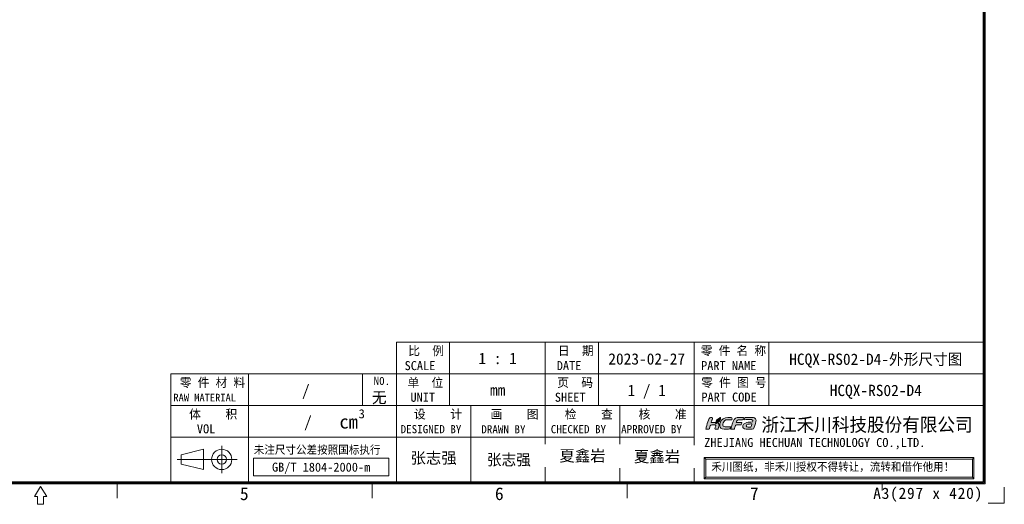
# Model space of a CAD drawing. Header units: millimetres. Extents: x 0 to 427, y 0 to 299.
# Tile 20 of 25: x 209 to 427, y 0 to 107. Entities that reach past the tile are written whole.
import ezdxf
from ezdxf.enums import TextEntityAlignment as Align

# ---------------------------------------------------------------- set-up
doc = ezdxf.new("R2010")
doc.units = ezdxf.units.MM
doc.header["$LTSCALE"] = 23.1
doc.header["$MEASUREMENT"] = 0
doc.layers.get('0').update_dxf_attribs({"lineweight": 18})
for name, color, linetype, lineweight in [('粗实线', 7, 'Continuous', 30), ('细实线层', 7, 'Continuous', 18), ('限高区域④', 3, 'Continuous', 18), ('限高区域⑤', 4, 'Continuous', 18)]:
    doc.layers.add(name, color=color, linetype=linetype, lineweight=lineweight)
doc.styles.add('鸿蒙CAD', font='txt')

# ---------------------------------------------------------------- blocks, each defined once
blk = doc.blocks.new('hcfa')
at = {"layer": '限高区域⑤'}
h = blk.add_hatch(color=164, dxfattribs=at)
edge = h.paths.add_edge_path(flags=0)
edge.add_spline(control_points=[(7.07, 2.36), (6.56, 2.36), (5.94, 2.45), (5.68, 1.95)], knot_values=[0, 0, 0, 0, 1.537659, 1.537659, 1.537659, 1.537659], weights=[1, 1, 1, 1], degree=3, periodic=0)
edge.add_spline(control_points=[(5.68, 1.95), (5.5, 1.6), (5.1, 0.37), (5.04, 0.05)], knot_values=[0, 0, 0, 0, 2.013709, 2.013709, 2.013709, 2.013709], weights=[1, 1, 1, 1], degree=3, periodic=0)
edge.add_line((5.04, 0.05), (5.05, 0))
edge.add_line((5.05, 0), (5.11, -0.03))
edge.add_line((5.11, -0.03), (5.37, -0.03))
edge.add_line((5.37, -0.03), (5.64, -0.03))
edge.add_spline(control_points=[(5.64, -0.03), (5.76, -0.03), (5.74, 0.02), (5.79, 0.22)], knot_values=[0, 0, 0, 0, 0.325713, 0.325713, 0.325713, 0.325713], weights=[1, 1, 1, 1], degree=3, periodic=0)
edge.add_spline(control_points=[(5.79, 0.22), (5.83, 0.33), (5.92, 0.77), (6.02, 0.82)], knot_values=[0, 0, 0, 0, 0.649887, 0.649887, 0.649887, 0.649887], weights=[1, 1, 1, 1], degree=3, periodic=0)
edge.add_spline(control_points=[(6.02, 0.82), (6.12, 0.94), (6.84, 0.81), (7.05, 0.86)], knot_values=[0, 0, 0, 0, 1.042012, 1.042012, 1.042012, 1.042012], weights=[1, 1, 1, 1], degree=3, periodic=0)
edge.add_spline(control_points=[(7.05, 0.86), (7.09, 0.87), (7.11, 0.89), (7.12, 0.92)], knot_values=[0, 0, 0, 0, 0.09894, 0.09894, 0.09894, 0.09894], weights=[1, 1, 1, 1], degree=3, periodic=0)
edge.add_spline(control_points=[(7.12, 0.92), (7.14, 0.97), (7.21, 1.14), (7.21, 1.2)], knot_values=[0, 0, 0, 0, 0.29547, 0.29547, 0.29547, 0.29547], weights=[1, 1, 1, 1], degree=3, periodic=0)
edge.add_spline(control_points=[(7.21, 1.2), (7.21, 1.24), (7.23, 1.29), (7.18, 1.3)], knot_values=[0, 0, 0, 0, 0.12492, 0.12492, 0.12492, 0.12492], weights=[1, 1, 1, 1], degree=3, periodic=0)
edge.add_spline(control_points=[(7.18, 1.3), (6.84, 1.38), (6.46, 1.35), (6.12, 1.32)], knot_values=[0, 0, 0, 0, 1.062134, 1.062134, 1.062134, 1.062134], weights=[1, 1, 1, 1], degree=3, periodic=0)
edge.add_spline(control_points=[(6.12, 1.32), (6.12, 1.37), (6.16, 1.49), (6.17, 1.54)], knot_values=[0, 0, 0, 0, 0.222512, 0.222512, 0.222512, 0.222512], weights=[1, 1, 1, 1], degree=3, periodic=0)
edge.add_line((6.17, 1.54), (6.24, 1.68))
edge.add_line((6.24, 1.68), (6.36, 1.79))
edge.add_line((6.36, 1.79), (6.51, 1.84))
edge.add_line((6.51, 1.84), (6.7, 1.86))
edge.add_line((6.7, 1.86), (6.94, 1.86))
edge.add_line((6.94, 1.86), (7.19, 1.86))
edge.add_spline(control_points=[(7.19, 1.86), (7.31, 1.86), (7.45, 1.84), (7.48, 1.91)], knot_values=[0, 0, 0, 0, 0.307412, 0.307412, 0.307412, 0.307412], weights=[1, 1, 1, 1], degree=3, periodic=0)
edge.add_spline(control_points=[(7.48, 1.91), (7.5, 1.96), (7.57, 2.13), (7.57, 2.19)], knot_values=[0, 0, 0, 0, 0.295458, 0.295458, 0.295458, 0.295458], weights=[1, 1, 1, 1], degree=3, periodic=0)
edge.add_spline(control_points=[(7.57, 2.19), (7.57, 2.25), (7.56, 2.29), (7.49, 2.32)], knot_values=[0, 0, 0, 0, 0.162305, 0.162305, 0.162305, 0.162305], weights=[1, 1, 1, 1], degree=3, periodic=0)
edge.add_spline(control_points=[(7.49, 2.32), (7.38, 2.36), (7.17, 2.36), (7.07, 2.36)], knot_values=[0, 0, 0, 0, 0.4222, 0.4222, 0.4222, 0.4222], weights=[1, 1, 1, 1], degree=3, periodic=0)
edge = h.paths.add_edge_path(flags=0)
edge.add_spline(control_points=[(3.72, 1.65), (4.08, 2.02), (4.83, 1.84), (5.23, 1.86)], knot_values=[0, 0, 0, 0, 1.564995, 1.564995, 1.564995, 1.564995], weights=[1, 1, 1, 1], degree=3, periodic=0)
edge.add_spline(control_points=[(5.23, 1.86), (5.27, 1.86), (5.31, 2.17), (5.2, 2.29)], knot_values=[0, 0, 0, 0, 0.452649, 0.452649, 0.452649, 0.452649], weights=[1, 1, 1, 1], degree=3, periodic=0)
edge.add_spline(control_points=[(5.2, 2.29), (5.15, 2.34), (5.05, 2.36), (4.95, 2.37)], knot_values=[0, 0, 0, 0, 0.26521, 0.26521, 0.26521, 0.26521], weights=[1, 1, 1, 1], degree=3, periodic=0)
edge.add_spline(control_points=[(4.95, 2.37), (4.27, 2.4), (3.51, 2.36), (3.08, 1.72)], knot_values=[0, 0, 0, 0, 2.081034, 2.081034, 2.081034, 2.081034], weights=[1, 1, 1, 1], degree=3, periodic=0)
edge.add_spline(control_points=[(3.08, 1.72), (2.87, 1.41), (2.66, 0.72), (2.88, 0.37)], knot_values=[0, 0, 0, 0, 1.416581, 1.416581, 1.416581, 1.416581], weights=[1, 1, 1, 1], degree=3, periodic=0)
edge.add_spline(control_points=[(2.88, 0.37), (2.95, 0.26), (3.06, 0.13), (3.25, 0.08)], knot_values=[0, 0, 0, 0, 0.485963, 0.485963, 0.485963, 0.485963], weights=[1, 1, 1, 1], degree=3, periodic=0)
edge.add_spline(control_points=[(3.25, 0.08), (3.71, -0.04), (4.59, -0.06), (4.85, 0.08)], knot_values=[0, 0, 0, 0, 1.622869, 1.622869, 1.622869, 1.622869], weights=[1, 1, 1, 1], degree=3, periodic=0)
edge.add_spline(control_points=[(4.85, 0.08), (4.96, 0.13), (5.03, 0.39), (5, 0.47)], knot_values=[0, 0, 0, 0, 0.439849, 0.439849, 0.439849, 0.439849], weights=[1, 1, 1, 1], degree=3, periodic=0)
edge.add_spline(control_points=[(5, 0.47), (4.99, 0.51), (4.61, 0.46), (4.52, 0.46)], knot_values=[0, 0, 0, 0, 0.489965, 0.489965, 0.489965, 0.489965], weights=[1, 1, 1, 1], degree=3, periodic=0)
edge.add_spline(control_points=[(4.52, 0.46), (4.29, 0.45), (3.89, 0.42), (3.69, 0.5)], knot_values=[0, 0, 0, 0, 0.834259, 0.834259, 0.834259, 0.834259], weights=[1, 1, 1, 1], degree=3, periodic=0)
edge.add_spline(control_points=[(3.69, 0.5), (3.51, 0.58), (3.39, 0.62), (3.39, 0.8)], knot_values=[0, 0, 0, 0, 0.459489, 0.459489, 0.459489, 0.459489], weights=[1, 1, 1, 1], degree=3, periodic=0)
edge.add_spline(control_points=[(3.39, 0.8), (3.39, 1.04), (3.54, 1.47), (3.72, 1.65)], knot_values=[0, 0, 0, 0, 0.925524, 0.925524, 0.925524, 0.925524], weights=[1, 1, 1, 1], degree=3, periodic=0)
edge = h.paths.add_edge_path(flags=0)
edge.add_spline(control_points=[(1.07, 1.31), (1.08, 1.43), (1.2, 1.78), (1.24, 1.9)], knot_values=[0, 0, 0, 0, 0.611736, 0.611736, 0.611736, 0.611736], weights=[1, 1, 1, 1], degree=3, periodic=0)
edge.add_spline(control_points=[(1.24, 1.9), (1.26, 1.97), (1.36, 2.23), (1.36, 2.28)], knot_values=[0, 0, 0, 0, 0.393712, 0.393712, 0.393712, 0.393712], weights=[1, 1, 1, 1], degree=3, periodic=0)
edge.add_spline(control_points=[(1.36, 2.28), (1.36, 2.39), (1.07, 2.39), (0.92, 2.35)], knot_values=[0, 0, 0, 0, 0.475712, 0.475712, 0.475712, 0.475712], weights=[1, 1, 1, 1], degree=3, periodic=0)
edge.add_spline(control_points=[(0.92, 2.35), (0.83, 2.31), (0.74, 2.24), (0.68, 2.17)], knot_values=[0, 0, 0, 0, 0.3056, 0.3056, 0.3056, 0.3056], weights=[1, 1, 1, 1], degree=3, periodic=0)
edge.add_spline(control_points=[(0.68, 2.17), (0.61, 2.08), (0.53, 1.93), (0.5, 1.82)], knot_values=[0, 0, 0, 0, 0.395977, 0.395977, 0.395977, 0.395977], weights=[1, 1, 1, 1], degree=3, periodic=0)
edge.add_spline(control_points=[(0.5, 1.82), (0.35, 1.34), (0.22, 0.86), (0.09, 0.38)], knot_values=[0, 0, 0, 0, 1.492002, 1.492002, 1.492002, 1.492002], weights=[1, 1, 1, 1], degree=3, periodic=0)
edge.add_spline(control_points=[(0.09, 0.38), (0.07, 0.32), (-0.01, 0.1), (-0.01, 0.05)], knot_values=[0, 0, 0, 0, 0.349975, 0.349975, 0.349975, 0.349975], weights=[1, 1, 1, 1], degree=3, periodic=0)
edge.add_line((-0.01, 0.05), (0, 0))
edge.add_line((0, 0), (0.06, -0.03))
edge.add_line((0.06, -0.03), (0.32, -0.03))
edge.add_line((0.32, -0.03), (0.59, -0.03))
edge.add_line((0.59, -0.03), (0.66, -0.01))
edge.add_line((0.66, -0.01), (0.7, 0.05))
edge.add_line((0.7, 0.05), (0.75, 0.22))
edge.add_line((0.75, 0.22), (0.82, 0.46))
edge.add_line((0.82, 0.46), (0.89, 0.69))
edge.add_spline(control_points=[(0.89, 0.69), (0.91, 0.76), (0.93, 0.77), (0.99, 0.8)], knot_values=[0, 0, 0, 0, 0.153682, 0.153682, 0.153682, 0.153682], weights=[1, 1, 1, 1], degree=3, periodic=0)
edge.add_spline(control_points=[(0.99, 0.8), (1.12, 0.86), (1.89, 0.9), (1.97, 0.81)], knot_values=[0, 0, 0, 0, 0.989394, 0.989394, 0.989394, 0.989394], weights=[1, 1, 1, 1], degree=3, periodic=0)
edge.add_spline(control_points=[(1.97, 0.81), (2.06, 0.7), (1.94, 0.45), (1.89, 0.3)], knot_values=[0, 0, 0, 0, 0.534984, 0.534984, 0.534984, 0.534984], weights=[1, 1, 1, 1], degree=3, periodic=0)
edge.add_line((1.89, 0.3), (1.83, 0.1))
edge.add_line((1.83, 0.1), (1.83, 0.01))
edge.add_line((1.83, 0.01), (1.86, -0.02))
edge.add_line((1.86, -0.02), (1.9, -0.03))
edge.add_line((1.9, -0.03), (2.14, -0.03))
edge.add_line((2.14, -0.03), (2.39, -0.03))
edge.add_spline(control_points=[(2.39, -0.03), (2.47, -0.03), (2.66, 0.65), (2.66, 0.77)], knot_values=[0, 0, 0, 0, 0.854359, 0.854359, 0.854359, 0.854359], weights=[1, 1, 1, 1], degree=3, periodic=0)
edge.add_spline(control_points=[(2.66, 0.77), (2.66, 0.98), (2.57, 1.1), (2.45, 1.19)], knot_values=[0, 0, 0, 0, 0.485363, 0.485363, 0.485363, 0.485363], weights=[1, 1, 1, 1], degree=3, periodic=0)
edge.add_spline(control_points=[(2.45, 1.19), (2.4, 1.22), (2.34, 1.25), (2.28, 1.27)], knot_values=[0, 0, 0, 0, 0.194624, 0.194624, 0.194624, 0.194624], weights=[1, 1, 1, 1], degree=3, periodic=0)
edge.add_spline(control_points=[(2.28, 1.27), (2.25, 1.27), (2.22, 1.27), (2.19, 1.26)], knot_values=[0, 0, 0, 0, 0.08842, 0.08842, 0.08842, 0.08842], weights=[1, 1, 1, 1], degree=3, periodic=0)
edge.add_spline(control_points=[(2.19, 1.26), (2.15, 1.09), (2.21, 1.14), (2.01, 1.05)], knot_values=[0, 0, 0, 0, 0.30703, 0.30703, 0.30703, 0.30703], weights=[1, 1, 1, 1], degree=3, periodic=0)
edge.add_spline(control_points=[(2.01, 1.05), (1.98, 1.04), (2, 1.04), (1.96, 1.03)], knot_values=[0, 0, 0, 0, 0.060036, 0.060036, 0.060036, 0.060036], weights=[1, 1, 1, 1], degree=3, periodic=0)
edge.add_spline(control_points=[(1.96, 1.03), (1.96, 1.1), (1.99, 1.22), (2.03, 1.33)], knot_values=[0, 0, 0, 0, 0.30846, 0.30846, 0.30846, 0.30846], weights=[1, 1, 1, 1], degree=3, periodic=0)
edge.add_spline(control_points=[(2.03, 1.33), (1.71, 1.37), (1.35, 1.32), (1.07, 1.31)], knot_values=[0, 0, 0, 0, 0.957715, 0.957715, 0.957715, 0.957715], weights=[1, 1, 1, 1], degree=3, periodic=0)
edge = h.paths.add_edge_path(flags=0)
edge.add_spline(control_points=[(9.76, 0.39), (9.93, 0.81), (10.07, 1.5), (10.1, 1.82)], knot_values=[0, 0, 0, 0, 1.476866, 1.476866, 1.476866, 1.476866], weights=[1, 1, 1, 1], degree=3, periodic=0)
edge.add_spline(control_points=[(10.1, 1.82), (10.09, 1.99), (10.01, 2.14), (9.78, 2.25)], knot_values=[0, 0, 0, 0, 0.565204, 0.565204, 0.565204, 0.565204], weights=[1, 1, 1, 1], degree=3, periodic=0)
edge.add_spline(control_points=[(9.78, 2.25), (9.53, 2.38), (9.13, 2.37), (8.82, 2.37)], knot_values=[0, 0, 0, 0, 0.980073, 0.980073, 0.980073, 0.980073], weights=[1, 1, 1, 1], degree=3, periodic=0)
edge.add_spline(control_points=[(8.82, 2.37), (8.55, 2.37), (8.28, 2.37), (8.04, 2.34)], knot_values=[0, 0, 0, 0, 0.776225, 0.776225, 0.776225, 0.776225], weights=[1, 1, 1, 1], degree=3, periodic=0)
edge.add_spline(control_points=[(8.04, 2.34), (7.98, 2.33), (7.9, 2.32), (7.86, 2.29)], knot_values=[0, 0, 0, 0, 0.194586, 0.194586, 0.194586, 0.194586], weights=[1, 1, 1, 1], degree=3, periodic=0)
edge.add_spline(control_points=[(7.86, 2.29), (7.79, 2.25), (7.73, 2), (7.71, 1.93)], knot_values=[0, 0, 0, 0, 0.401562, 0.401562, 0.401562, 0.401562], weights=[1, 1, 1, 1], degree=3, periodic=0)
edge.add_spline(control_points=[(7.71, 1.93), (7.7, 1.89), (7.68, 1.86), (7.72, 1.86)], knot_values=[0, 0, 0, 0, 0.087937, 0.087937, 0.087937, 0.087937], weights=[1, 1, 1, 1], degree=3, periodic=0)
edge.add_spline(control_points=[(7.72, 1.86), (8.06, 1.9), (9.44, 2.11), (9.44, 1.71)], knot_values=[0, 0, 0, 0, 1.829051, 1.829051, 1.829051, 1.829051], weights=[1, 1, 1, 1], degree=3, periodic=0)
edge.add_spline(control_points=[(9.44, 1.71), (9.44, 1.65), (9.43, 1.5), (9.4, 1.48)], knot_values=[0, 0, 0, 0, 0.229888, 0.229888, 0.229888, 0.229888], weights=[1, 1, 1, 1], degree=3, periodic=0)
edge.add_spline(control_points=[(9.4, 1.48), (9.39, 1.47), (9.38, 1.47), (9.36, 1.47)], knot_values=[0, 0, 0, 0, 0.043267, 0.043267, 0.043267, 0.043267], weights=[1, 1, 1, 1], degree=3, periodic=0)
edge.add_spline(control_points=[(9.36, 1.47), (8.99, 1.39), (8.61, 1.41), (8.23, 1.31)], knot_values=[0, 0, 0, 0, 1.144446, 1.144446, 1.144446, 1.144446], weights=[1, 1, 1, 1], degree=3, periodic=0)
edge.add_spline(control_points=[(8.23, 1.31), (8.05, 1.26), (7.85, 1.18), (7.71, 1.07)], knot_values=[0, 0, 0, 0, 0.580179, 0.580179, 0.580179, 0.580179], weights=[1, 1, 1, 1], degree=3, periodic=0)
edge.add_spline(control_points=[(7.71, 1.07), (7.64, 1.01), (7.57, 0.94), (7.52, 0.87)], knot_values=[0, 0, 0, 0, 0.273949, 0.273949, 0.273949, 0.273949], weights=[1, 1, 1, 1], degree=3, periodic=0)
edge.add_spline(control_points=[(7.52, 0.87), (7.44, 0.72), (7.38, 0.48), (7.47, 0.32)], knot_values=[0, 0, 0, 0, 0.568587, 0.568587, 0.568587, 0.568587], weights=[1, 1, 1, 1], degree=3, periodic=0)
edge.add_spline(control_points=[(7.47, 0.32), (7.5, 0.28), (7.53, 0.24), (7.57, 0.21)], knot_values=[0, 0, 0, 0, 0.150189, 0.150189, 0.150189, 0.150189], weights=[1, 1, 1, 1], degree=3, periodic=0)
edge.add_spline(control_points=[(7.57, 0.21), (7.78, -0.01), (8.48, -0.04), (8.78, -0.02)], knot_values=[0, 0, 0, 0, 1.257613, 1.257613, 1.257613, 1.257613], weights=[1, 1, 1, 1], degree=3, periodic=0)
edge.add_spline(control_points=[(8.78, -0.02), (8.82, -0.02), (8.85, -0.02), (8.96, -0.01)], knot_values=[0, 0, 0, 0, 0.175069, 0.175069, 0.175069, 0.175069], weights=[1, 1, 1, 1], degree=3, periodic=0)
edge.add_spline(control_points=[(8.96, -0.01), (8.96, -0.01), (8.95, -0.04), (8.95, -0.04)], knot_values=[0, 0, 0, 0, 0.027876, 0.027876, 0.027876, 0.027876], weights=[1, 1, 1, 1], degree=3, periodic=0)
edge.add_spline(control_points=[(8.95, -0.04), (8.95, -0.04), (8.95, -0.04), (8.96, -0.04)], knot_values=[0, 0, 0, 0, 0.003955, 0.003955, 0.003955, 0.003955], weights=[1, 1, 1, 1], degree=3, periodic=0)
edge.add_spline(control_points=[(8.96, -0.04), (9.17, -0.04), (9.51, -0.01), (9.57, 0.04)], knot_values=[0, 0, 0, 0, 0.620186, 0.620186, 0.620186, 0.620186], weights=[1, 1, 1, 1], degree=3, periodic=0)
edge.add_spline(control_points=[(9.57, 0.04), (9.64, 0.1), (9.72, 0.29), (9.76, 0.39)], knot_values=[0, 0, 0, 0, 0.400766, 0.400766, 0.400766, 0.400766], weights=[1, 1, 1, 1], degree=3, periodic=0)
edge = h.paths.add_edge_path(flags=0)
edge.add_spline(control_points=[(9.27, 1.06), (9.24, 0.91), (9.12, 0.54), (9.07, 0.41)], knot_values=[0, 0, 0, 0, 0.674769, 0.674769, 0.674769, 0.674769], weights=[1, 1, 1, 1], degree=3, periodic=0)
edge.add_spline(control_points=[(9.07, 0.41), (8.88, 0.41), (8.11, 0.36), (8.11, 0.65)], knot_values=[0, 0, 0, 0, 1.063898, 1.063898, 1.063898, 1.063898], weights=[1, 1, 1, 1], degree=3, periodic=0)
edge.add_spline(control_points=[(8.11, 0.65), (8.11, 0.76), (8.19, 0.85), (8.26, 0.9)], knot_values=[0, 0, 0, 0, 0.307152, 0.307152, 0.307152, 0.307152], weights=[1, 1, 1, 1], degree=3, periodic=0)
edge.add_spline(control_points=[(8.26, 0.9), (8.43, 1.01), (9.09, 1.06), (9.27, 1.06)], knot_values=[0, 0, 0, 0, 1.034719, 1.034719, 1.034719, 1.034719], weights=[1, 1, 1, 1], degree=3, periodic=0)
h = blk.add_hatch(color=82, dxfattribs=at)
edge = h.paths.add_edge_path(flags=0)
edge.add_spline(control_points=[(2.71, 1.97), (2.54, 1.64), (2.3, 1.69), (2.12, 1.4)], knot_values=[0, 0, 0, 0, 0.82939, 0.82939, 0.82939, 0.82939], weights=[1, 1, 1, 1], degree=3, periodic=0)
edge.add_spline(control_points=[(2.12, 1.4), (2.08, 1.35), (2.02, 1.18), (2.02, 1.11)], knot_values=[0, 0, 0, 0, 0.312404, 0.312404, 0.312404, 0.312404], weights=[1, 1, 1, 1], degree=3, periodic=0)
edge.add_spline(control_points=[(2.02, 1.11), (2.03, 1.11), (2.03, 1.11), (2.04, 1.12)], knot_values=[0, 0, 0, 0, 0.027389, 0.027389, 0.027389, 0.027389], weights=[1, 1, 1, 1], degree=3, periodic=0)
edge.add_spline(control_points=[(2.04, 1.12), (2.14, 1.16), (2.1, 1.13), (2.13, 1.24)], knot_values=[0, 0, 0, 0, 0.167444, 0.167444, 0.167444, 0.167444], weights=[1, 1, 1, 1], degree=3, periodic=0)
edge.add_spline(control_points=[(2.13, 1.24), (2.14, 1.27), (2.14, 1.28), (2.15, 1.31)], knot_values=[0, 0, 0, 0, 0.070921, 0.070921, 0.070921, 0.070921], weights=[1, 1, 1, 1], degree=3, periodic=0)
edge.add_spline(control_points=[(2.15, 1.31), (2.51, 1.32), (2.84, 1.56), (2.9, 1.92)], knot_values=[0, 0, 0, 0, 1.055102, 1.055102, 1.055102, 1.055102], weights=[1, 1, 1, 1], degree=3, periodic=0)
edge.add_spline(control_points=[(2.9, 1.92), (2.91, 1.98), (2.92, 2.04), (2.92, 2.11)], knot_values=[0, 0, 0, 0, 0.188525, 0.188525, 0.188525, 0.188525], weights=[1, 1, 1, 1], degree=3, periodic=0)
edge.add_spline(control_points=[(2.92, 2.11), (2.92, 2.11), (2.92, 2.25), (2.92, 2.25)], knot_values=[0, 0, 0, 0, 0.144713, 0.144713, 0.144713, 0.144713], weights=[1, 1, 1, 1], degree=3, periodic=0)
edge.add_spline(control_points=[(2.92, 2.25), (2.92, 2.29), (2.92, 2.32), (2.92, 2.37)], knot_values=[0, 0, 0, 0, 0.119576, 0.119576, 0.119576, 0.119576], weights=[1, 1, 1, 1], degree=3, periodic=0)
edge.add_spline(control_points=[(2.92, 2.37), (2.87, 2.37), (2.88, 2.33), (2.79, 2.25)], knot_values=[0, 0, 0, 0, 0.180649, 0.180649, 0.180649, 0.180649], weights=[1, 1, 1, 1], degree=3, periodic=0)
edge.add_spline(control_points=[(2.79, 2.25), (2.66, 2.14), (2.52, 2.13), (2.35, 2.01)], knot_values=[0, 0, 0, 0, 0.50668, 0.50668, 0.50668, 0.50668], weights=[1, 1, 1, 1], degree=3, periodic=0)
edge.add_spline(control_points=[(2.35, 2.01), (2.26, 1.95), (2.18, 1.87), (2.13, 1.77)], knot_values=[0, 0, 0, 0, 0.326484, 0.326484, 0.326484, 0.326484], weights=[1, 1, 1, 1], degree=3, periodic=0)
edge.add_spline(control_points=[(2.13, 1.77), (2.11, 1.72), (2.08, 1.67), (2.07, 1.6)], knot_values=[0, 0, 0, 0, 0.179769, 0.179769, 0.179769, 0.179769], weights=[1, 1, 1, 1], degree=3, periodic=0)
edge.add_spline(control_points=[(2.07, 1.6), (2.07, 1.59), (2.05, 1.39), (2.08, 1.39)], knot_values=[0, 0, 0, 0, 0.221687, 0.221687, 0.221687, 0.221687], weights=[1, 1, 1, 1], degree=3, periodic=0)
edge.add_spline(control_points=[(2.08, 1.39), (2.1, 1.46), (2.17, 1.57), (2.3, 1.65)], knot_values=[0, 0, 0, 0, 0.3504, 0.3504, 0.3504, 0.3504], weights=[1, 1, 1, 1], degree=3, periodic=0)
edge.add_spline(control_points=[(2.3, 1.65), (2.49, 1.77), (2.61, 1.83), (2.71, 1.97)], knot_values=[0, 0, 0, 0, 0.521681, 0.521681, 0.521681, 0.521681], weights=[1, 1, 1, 1], degree=3, periodic=0)
at = {"layer": '限高区域④', "color": 164}
for points, knots in [([(-0.01, 0.05), (-0.01, 0.02), (-0.01, -0.03), (0.06, -0.03), (0.06, -0.03), (0.06, -0.03), (0.59, -0.03), (0.59, -0.03), (0.59, -0.03), (0.71, -0.03), (0.72, 0.1), (0.75, 0.22), (0.75, 0.22), (0.75, 0.22), (0.89, 0.69), (0.89, 0.69), (0.89, 0.69), (0.91, 0.76), (0.93, 0.77), (0.99, 0.8), (0.99, 0.8), (1.12, 0.86), (1.89, 0.9), (1.97, 0.81), (1.97, 0.81), (2.06, 0.7), (1.94, 0.45), (1.89, 0.3), (1.89, 0.3), (1.87, 0.21), (1.75, -0.03), (1.9, -0.03), (1.9, -0.03), (1.9, -0.03), (2.39, -0.03), (2.39, -0.03), (2.39, -0.03), (2.47, -0.03), (2.66, 0.65), (2.66, 0.77), (2.66, 0.77), (2.66, 0.98), (2.57, 1.1), (2.45, 1.19), (2.45, 1.19), (2.4, 1.22), (2.34, 1.25), (2.28, 1.27), (2.28, 1.27), (2.25, 1.27), (2.22, 1.27), (2.19, 1.26), (2.19, 1.26), (2.15, 1.09), (2.21, 1.14), (2.01, 1.05), (2.01, 1.05), (1.98, 1.04), (2, 1.04), (1.96, 1.03), (1.96, 1.03), (1.96, 1.1), (1.99, 1.22), (2.03, 1.33), (2.03, 1.33), (1.71, 1.37), (1.35, 1.32), (1.07, 1.31), (1.07, 1.31), (1.08, 1.43), (1.2, 1.78), (1.24, 1.9), (1.24, 1.9), (1.26, 1.97), (1.36, 2.23), (1.36, 2.28), (1.36, 2.28), (1.36, 2.39), (1.07, 2.39), (0.92, 2.35), (0.92, 2.35), (0.83, 2.31), (0.74, 2.24), (0.68, 2.17), (0.68, 2.17), (0.61, 2.08), (0.53, 1.93), (0.5, 1.82), (0.5, 1.82), (0.35, 1.34), (0.22, 0.86), (0.09, 0.38), (0.09, 0.38), (0.07, 0.32), (-0.01, 0.1), (-0.01, 0.05)], [0, 0, 0, 0, 0.447956, 0.447956, 0.447956, 0.447956, 0.895911, 0.895911, 0.895911, 0.895911, 1.343867, 1.343867, 1.343867, 1.343867, 1.791822, 1.791822, 1.791822, 1.791822, 2.239778, 2.239778, 2.239778, 2.239778, 2.687733, 2.687733, 2.687733, 2.687733, 3.135689, 3.135689, 3.135689, 3.135689, 3.583645, 3.583645, 3.583645, 3.583645, 4.0316, 4.0316, 4.0316, 4.0316, 4.479556, 4.479556, 4.479556, 4.479556, 4.927511, 4.927511, 4.927511, 4.927511, 5.375467, 5.375467, 5.375467, 5.375467, 5.823423, 5.823423, 5.823423, 5.823423, 6.271378, 6.271378, 6.271378, 6.271378, 6.719334, 6.719334, 6.719334, 6.719334, 7.167289, 7.167289, 7.167289, 7.167289, 7.615245, 7.615245, 7.615245, 7.615245, 8.0632, 8.0632, 8.0632, 8.0632, 8.511156, 8.511156, 8.511156, 8.511156, 8.959112, 8.959112, 8.959112, 8.959112, 9.407067, 9.407067, 9.407067, 9.407067, 9.855023, 9.855023, 9.855023, 9.855023, 10.302978, 10.302978, 10.302978, 10.302978, 11.198889, 11.198889, 11.198889, 11.198889]), ([(2.88, 0.37), (2.95, 0.26), (3.06, 0.13), (3.25, 0.08), (3.25, 0.08), (3.71, -0.04), (4.59, -0.06), (4.85, 0.08), (4.85, 0.08), (4.96, 0.13), (5.03, 0.39), (5, 0.47), (5, 0.47), (4.99, 0.51), (4.61, 0.46), (4.52, 0.46), (4.52, 0.46), (4.29, 0.45), (3.89, 0.42), (3.69, 0.5), (3.69, 0.5), (3.51, 0.58), (3.39, 0.62), (3.39, 0.8), (3.39, 0.8), (3.39, 1.04), (3.54, 1.47), (3.72, 1.65), (3.72, 1.65), (4.08, 2.02), (4.83, 1.84), (5.23, 1.86), (5.23, 1.86), (5.27, 1.86), (5.31, 2.17), (5.2, 2.29), (5.2, 2.29), (5.15, 2.34), (5.05, 2.36), (4.95, 2.37), (4.95, 2.37), (4.27, 2.4), (3.51, 2.36), (3.08, 1.72), (3.08, 1.72), (2.87, 1.41), (2.66, 0.72), (2.88, 0.37)], [0, 0, 0, 0, 0.839975, 0.839975, 0.839975, 0.839975, 1.679949, 1.679949, 1.679949, 1.679949, 2.519924, 2.519924, 2.519924, 2.519924, 3.359898, 3.359898, 3.359898, 3.359898, 4.199873, 4.199873, 4.199873, 4.199873, 5.039847, 5.039847, 5.039847, 5.039847, 5.879822, 5.879822, 5.879822, 5.879822, 6.719796, 6.719796, 6.719796, 6.719796, 7.559771, 7.559771, 7.559771, 7.559771, 8.399745, 8.399745, 8.399745, 8.399745, 9.23972, 9.23972, 9.23972, 9.23972, 10.919669, 10.919669, 10.919669, 10.919669]), ([(5.04, 0.05), (5.04, 0.02), (5.04, -0.03), (5.11, -0.03), (5.11, -0.03), (5.11, -0.03), (5.64, -0.03), (5.64, -0.03), (5.64, -0.03), (5.76, -0.03), (5.74, 0.02), (5.79, 0.22), (5.79, 0.22), (5.83, 0.33), (5.92, 0.77), (6.02, 0.82), (6.02, 0.82), (6.12, 0.94), (6.84, 0.81), (7.05, 0.86), (7.05, 0.86), (7.09, 0.87), (7.11, 0.89), (7.12, 0.92), (7.12, 0.92), (7.14, 0.97), (7.21, 1.14), (7.21, 1.2), (7.21, 1.2), (7.21, 1.24), (7.23, 1.29), (7.18, 1.3), (7.18, 1.3), (6.84, 1.38), (6.46, 1.35), (6.12, 1.32), (6.12, 1.32), (6.12, 1.37), (6.16, 1.49), (6.17, 1.54), (6.17, 1.54), (6.24, 1.77), (6.43, 1.86), (6.7, 1.86), (6.7, 1.86), (6.7, 1.86), (7.19, 1.86), (7.19, 1.86), (7.19, 1.86), (7.31, 1.86), (7.45, 1.84), (7.48, 1.91), (7.48, 1.91), (7.5, 1.96), (7.57, 2.13), (7.57, 2.19), (7.57, 2.19), (7.57, 2.25), (7.56, 2.29), (7.49, 2.32), (7.49, 2.32), (7.38, 2.36), (7.17, 2.36), (7.07, 2.36), (7.07, 2.36), (6.56, 2.36), (5.94, 2.45), (5.68, 1.95), (5.68, 1.95), (5.5, 1.6), (5.1, 0.37), (5.04, 0.05)], [0, 0, 0, 0, 0.541079, 0.541079, 0.541079, 0.541079, 1.082157, 1.082157, 1.082157, 1.082157, 1.623236, 1.623236, 1.623236, 1.623236, 2.164314, 2.164314, 2.164314, 2.164314, 2.705393, 2.705393, 2.705393, 2.705393, 3.246471, 3.246471, 3.246471, 3.246471, 3.78755, 3.78755, 3.78755, 3.78755, 4.328628, 4.328628, 4.328628, 4.328628, 4.869707, 4.869707, 4.869707, 4.869707, 5.410785, 5.410785, 5.410785, 5.410785, 5.951864, 5.951864, 5.951864, 5.951864, 6.492942, 6.492942, 6.492942, 6.492942, 7.034021, 7.034021, 7.034021, 7.034021, 7.575099, 7.575099, 7.575099, 7.575099, 8.116178, 8.116178, 8.116178, 8.116178, 8.657256, 8.657256, 8.657256, 8.657256, 9.198335, 9.198335, 9.198335, 9.198335, 10.280492, 10.280492, 10.280492, 10.280492]), ([(10.1, 1.82), (10.07, 1.5), (9.93, 0.81), (9.76, 0.39), (9.76, 0.39), (9.72, 0.29), (9.64, 0.1), (9.57, 0.04), (9.57, 0.04), (9.51, -0.01), (9.17, -0.04), (8.96, -0.04), (8.96, -0.04), (8.95, -0.04), (8.95, -0.04), (8.95, -0.04), (8.95, -0.04), (8.95, -0.04), (8.96, -0.01), (8.96, -0.01), (8.96, -0.01), (8.85, -0.02), (8.82, -0.02), (8.78, -0.02), (8.78, -0.02), (8.48, -0.04), (7.78, -0.01), (7.57, 0.21), (7.57, 0.21), (7.53, 0.24), (7.5, 0.28), (7.47, 0.32), (7.47, 0.32), (7.38, 0.48), (7.44, 0.72), (7.52, 0.87), (7.52, 0.87), (7.57, 0.94), (7.64, 1.01), (7.71, 1.07), (7.71, 1.07), (7.85, 1.18), (8.05, 1.26), (8.23, 1.31), (8.23, 1.31), (8.61, 1.41), (8.99, 1.39), (9.36, 1.47), (9.36, 1.47), (9.38, 1.47), (9.39, 1.47), (9.4, 1.48), (9.4, 1.48), (9.43, 1.5), (9.44, 1.65), (9.44, 1.71), (9.44, 1.71), (9.44, 2.11), (8.06, 1.9), (7.72, 1.86), (7.72, 1.86), (7.68, 1.86), (7.7, 1.89), (7.71, 1.93), (7.71, 1.93), (7.73, 2), (7.79, 2.25), (7.86, 2.29), (7.86, 2.29), (7.9, 2.32), (7.98, 2.33), (8.04, 2.34), (8.04, 2.34), (8.28, 2.37), (8.55, 2.37), (8.82, 2.37), (8.82, 2.37), (9.13, 2.37), (9.53, 2.38), (9.78, 2.25), (9.78, 2.25), (10.01, 2.14), (10.09, 1.99), (10.1, 1.82)], [0, 0, 0, 0, 0.530859, 0.530859, 0.530859, 0.530859, 1.061719, 1.061719, 1.061719, 1.061719, 1.592578, 1.592578, 1.592578, 1.592578, 2.123437, 2.123437, 2.123437, 2.123437, 2.654297, 2.654297, 2.654297, 2.654297, 3.185156, 3.185156, 3.185156, 3.185156, 3.716015, 3.716015, 3.716015, 3.716015, 4.246875, 4.246875, 4.246875, 4.246875, 4.777734, 4.777734, 4.777734, 4.777734, 5.308593, 5.308593, 5.308593, 5.308593, 5.839453, 5.839453, 5.839453, 5.839453, 6.370312, 6.370312, 6.370312, 6.370312, 6.901171, 6.901171, 6.901171, 6.901171, 7.432031, 7.432031, 7.432031, 7.432031, 7.96289, 7.96289, 7.96289, 7.96289, 8.493749, 8.493749, 8.493749, 8.493749, 9.024609, 9.024609, 9.024609, 9.024609, 9.555468, 9.555468, 9.555468, 9.555468, 10.086327, 10.086327, 10.086327, 10.086327, 10.617187, 10.617187, 10.617187, 10.617187, 11.678906, 11.678906, 11.678906, 11.678906]), ([(9.07, 0.41), (8.88, 0.41), (8.11, 0.36), (8.11, 0.65), (8.11, 0.65), (8.11, 0.76), (8.19, 0.85), (8.26, 0.9), (8.26, 0.9), (8.43, 1.01), (9.09, 1.06), (9.27, 1.06), (9.27, 1.06), (9.24, 0.91), (9.12, 0.54), (9.07, 0.41)], [0, 0, 0, 0, 0.606721, 0.606721, 0.606721, 0.606721, 1.213442, 1.213442, 1.213442, 1.213442, 1.820163, 1.820163, 1.820163, 1.820163, 3.033606, 3.033606, 3.033606, 3.033606])]:
    blk.add_open_spline(points, degree=3, knots=knots, dxfattribs=at)
at = {"layer": '限高区域④', "color": 82}
blk.add_open_spline([(2.02, 1.11), (2.03, 1.11), (2.03, 1.11), (2.04, 1.12), (2.04, 1.12), (2.14, 1.16), (2.1, 1.13), (2.13, 1.24), (2.13, 1.24), (2.14, 1.27), (2.14, 1.28), (2.15, 1.31), (2.15, 1.31), (2.51, 1.32), (2.84, 1.56), (2.9, 1.92), (2.9, 1.92), (2.91, 1.98), (2.92, 2.04), (2.92, 2.11), (2.92, 2.11), (2.92, 2.11), (2.92, 2.25), (2.92, 2.25), (2.92, 2.25), (2.92, 2.29), (2.92, 2.32), (2.92, 2.37), (2.92, 2.37), (2.87, 2.37), (2.88, 2.33), (2.79, 2.25), (2.79, 2.25), (2.66, 2.14), (2.52, 2.13), (2.35, 2.01), (2.35, 2.01), (2.26, 1.95), (2.18, 1.87), (2.13, 1.77), (2.13, 1.77), (2.11, 1.72), (2.08, 1.67), (2.07, 1.6), (2.07, 1.6), (2.07, 1.59), (2.05, 1.39), (2.08, 1.39), (2.08, 1.39), (2.1, 1.46), (2.17, 1.57), (2.3, 1.65), (2.3, 1.65), (2.49, 1.77), (2.61, 1.83), (2.71, 1.97), (2.71, 1.97), (2.54, 1.64), (2.3, 1.69), (2.12, 1.4), (2.12, 1.4), (2.08, 1.35), (2.02, 1.18), (2.02, 1.11)], degree=3, knots=[0, 0, 0, 0, 0.303347, 0.303347, 0.303347, 0.303347, 0.606694, 0.606694, 0.606694, 0.606694, 0.910042, 0.910042, 0.910042, 0.910042, 1.213389, 1.213389, 1.213389, 1.213389, 1.516736, 1.516736, 1.516736, 1.516736, 1.820083, 1.820083, 1.820083, 1.820083, 2.12343, 2.12343, 2.12343, 2.12343, 2.426777, 2.426777, 2.426777, 2.426777, 2.730125, 2.730125, 2.730125, 2.730125, 3.033472, 3.033472, 3.033472, 3.033472, 3.336819, 3.336819, 3.336819, 3.336819, 3.640166, 3.640166, 3.640166, 3.640166, 3.943513, 3.943513, 3.943513, 3.943513, 4.24686, 4.24686, 4.24686, 4.24686, 4.550208, 4.550208, 4.550208, 4.550208, 5.156902, 5.156902, 5.156902, 5.156902], dxfattribs=at)
blk = doc.blocks.new('Plastic_A3')
at = {"layer": '细实线层'}
for p, q in [((647.81, 629.11), (647.81, 339.15)), ((648.03, 629.33), (648.03, 338.92)), ((648.26, 629.56), (648.26, 338.7)), ((647.81, 370.07), (517.81, 370.07)), ((517.81, 370.07), (517.81, 339.15)), ((529.6, 356.07), (529.6, 370.07)), ((550.81, 370.07), (550.81, 339.15)), ((562.6, 356.07), (562.6, 370.07)), ((583.81, 370.07), (583.81, 339.15)), ((600.31, 370.07), (600.31, 356.07)), ((647.81, 363.07), (467.84, 363.07)), ((467.84, 363.07), (467.84, 339.15)), ((485.08, 339.15), (485.08, 363.07)), ((510.31, 363.07), (510.31, 356.07)), ((647.81, 356.07), (467.84, 356.07)), ((534.31, 356.07), (534.31, 339.15)), ((567.31, 356.07), (567.31, 339.15)), ((583.81, 349.07), (467.84, 349.07)), ((479.11, 347.12), (479.11, 341.07)), ((470.16, 345.17), (475.04, 346.38)), ((470.16, 345.17), (470.16, 343.08)), ((475.04, 346.38), (475.04, 341.87)), ((469.26, 344.12), (482.51, 344.12)), ((470.16, 343.08), (475.04, 341.87)), ((586.34, 344.21), (585.99, 344.57)), ((645.78, 344.57), (645.43, 344.21)), ((648.26, 338.7), (229.71, 338.7)), ((648.03, 338.92), (229.93, 338.92)), ((647.81, 339.15), (230.16, 339.15)), ((438.98, 338.13), (437.63, 335.87)), ((440.34, 335.87), (438.98, 338.13)), ((455.93, 338.92), (455.93, 335.53)), ((512.43, 338.92), (512.43, 335.53)), ((568.93, 338.92), (568.93, 335.53)), ((585.99, 339.83), (586.34, 340.18)), ((625.43, 338.92), (625.43, 337.23)), ((645.78, 339.83), (645.43, 340.18)), ((652.5, 334.46), (652.5, 337.99)), ((437.63, 335.87), (438.3, 335.87)), ((438.3, 335.87), (438.3, 334.18)), ((438.3, 334.18), (439.66, 334.18)), ((439.66, 335.87), (440.34, 335.87)), ((439.66, 334.18), (439.66, 335.87)), ((652.5, 334.46), (648.96, 334.46))]:
    blk.add_line(p, q, dxfattribs=at)
for points in [[(486.17, 344.37), (516.17, 344.37), (516.17, 340.52), (486.17, 340.52)], [(585.99, 344.57), (645.78, 344.57), (645.78, 339.83), (585.99, 339.83)], [(586.34, 344.21), (645.43, 344.21), (645.43, 340.18), (586.34, 340.18)]]:
    blk.add_lwpolyline(points, close=True, dxfattribs=at)
for radius in [2.25, 1.04]:
    blk.add_circle((479.11, 344.12), radius, dxfattribs=at)
at = {"layer": '细实线层', "xscale": 1.1, "yscale": 1.1, "zscale": 1.1}
blk.add_blockref('hcfa', (586.38, 350.83), dxfattribs=at)
at = {"layer": '细实线层', "style": '鸿蒙CAD'}
for s, height, p in [('SCALE', 2, (519.63, 363.89)), ('DATE', 2, (553.35, 363.89)), ('N0.', 1.8, (512.76, 360.61)), ('UNIT', 2, (520.93, 356.89)), ('SHEET', 2, (552.92, 356.89)), ('3', 2, (509.46, 353.23)), ('浙江禾川科技股份有限公司', 3, (598.69, 350.31)), ('VOL', 2, (473.61, 349.89)), ('cm', 3, (505.2, 350.96)), ('未注尺寸公差按照国标执行', 1.8, (486.21, 345.36)), ('5', 2.82, (483.15, 335.11)), ('6', 2.82, (539.65, 335.11)), ('7', 2.82, (596.15, 335.11))]:
    blk.add_text(s, height=height, dxfattribs=at).set_placement(p)
for s, insert, char_height, width, attachment_point in [('比  例', (520.44, 366.97), 2, 9.1295, 7), ('日  期', (553.59, 366.97), 2, 11.0714, 7), ('零 件 名 称', (585.25, 366.97), 2, 22.0446, 7), ('PART NAME', (585.32, 363.89), 2, 19.0714, 7), ('零 件 材 料', (469.83, 359.93), 2, 22.0446, 7), ('单  位', (520.27, 359.93), 2, 9.7857, 7), ('页  码', (553.46, 359.93), 2, 9.3482, 7), ('零 件 图 号', (585.35, 359.93), 2, 21.9509, 7), ('RAW MATERIAL', (468.4, 356.96), 1.7, 22.3714, 7), ('PART CODE', (585.38, 356.89), 2, 18.4286, 7), ('体    积', (471.89, 352.93), 2, 16.9866, 7), ('设    计', (521.71, 352.93), 2, 16.7366, 7), ('画    图', (538.67, 352.93), 2, 16.1429, 7), ('检    查', (555.12, 352.93), 2, 16.9866, 7), ('核    准', (571.47, 352.93), 2, 16.7366, 7), ('DESIGNED BY', (518.74, 349.89), 1.8, 21.2143, 7), ('DRAWN BY', (536.62, 349.89), 1.8, 17.7857, 7), ('CHECKED BY', (552.02, 349.89), 1.8, 20.3571, 7), ('APRROVED BY ', (567.6, 349.89), 1.8, 23.7857, 7), ('ZHEJIANG HECHUAN TECHNOLOGY CO.,LTD.', (586.02, 346.35), 2, 83.0571, 7), ('禾川图纸，非禾川授权不得转让，流转和借作他用！', (587.59, 343.38), 1.8, 60.2172, 1), ('{\\T1.1;A3(297 x 420)}', (623.46, 337.87), 2.5, 26.2712, 1)]:
    blk.add_mtext(s, dxfattribs=dict(at, insert=insert, char_height=char_height, width=width, attachment_point=attachment_point))
for tag, p in [('V1.0', (231.67, 610.16)), ('XXXN', (538.26, 343))]:
    blk.add_attdef(tag, p, '', height=2.5, dxfattribs=at)
for tag, height, p in [('XXXE', 2.5, (540.24, 365.07)), ('XXXC', 2.5, (573.27, 365.07)), ('XXXA', 2.5, (624.03, 365.07)), ('XXXG', 2.5, (497.76, 358.07)), ('mm', 2.5, (540.24, 358.07)), ('XXXD', 2.5, (573.27, 358.07)), ('XXXB', 2.5, (624.03, 358.07)), ('XXXK', 2, (514.01, 357.04)), ('XXXM', 2.5, (501.13, 341.19))]:
    blk.add_attdef(tag, text='', height=height, dxfattribs=at).set_placement(p, align=Align.CENTER)
blk.add_attdef('XXXJ', text='', height=2.5, dxfattribs=at).set_placement((503.31, 352.09), align=Align.MIDDLE_RIGHT)

msp = doc.modelspace()

# ---------------------------------------------------------------- block references
at = {"layer": '细实线层'}
ref = msp.add_blockref('Plastic_A3', (-225.393, -334.482), dxfattribs=at)
ref.add_attrib('XXXA', 'HCQX-RS02-D4-外形尺寸图', dxfattribs={"layer": '粗实线', "height": 2.5, "style": '鸿蒙CAD'}).set_placement((398.633, 33.082), align=Align.TOP_CENTER)
ref.add_attrib('XXXB', 'HCQX-RS02-D4', dxfattribs={"layer": '粗实线', "height": 2.5, "style": '鸿蒙CAD'}).set_placement((398.633, 26.17), align=Align.TOP_CENTER)
ref.add_attrib('XXXC', '2023-02-27', dxfattribs={"layer": '粗实线', "height": 2.5, "style": '鸿蒙CAD'}).set_placement((347.875, 33.139), align=Align.TOP_CENTER)
ref.add_attrib('XXXD', '1 / 1', dxfattribs={"layer": '粗实线', "height": 2.5, "style": '鸿蒙CAD'}).set_placement((347.875, 26.169), align=Align.TOP_CENTER)
ref.add_attrib('mm', 'mm', dxfattribs={"layer": '粗实线', "height": 2.5, "style": '鸿蒙CAD'}).set_placement((314.851, 26.274), align=Align.TOP_CENTER)
ref.add_attrib('XXXE', '1 : 1', dxfattribs={"layer": '粗实线', "height": 2.5, "style": '鸿蒙CAD'}).set_placement((314.851, 33.253), align=Align.TOP_CENTER)
ref.add_attrib('XXXN', '张志强', dxfattribs={"layer": '粗实线', "height": 2.5, "style": '鸿蒙CAD'}).set_placement((312.462, 10.832), align=Align.TOP_LEFT)
ref.add_attrib('XXXK', '无', dxfattribs={"layer": '粗实线', "height": 2.5, "style": '鸿蒙CAD'}).set_placement((288.615, 24.608), align=Align.TOP_CENTER)
ref.add_attrib('XXXG', '/', dxfattribs={"layer": '粗实线', "height": 2.5, "style": '鸿蒙CAD'}).set_placement((272.364, 26.163), align=Align.TOP_CENTER)
ref.add_attrib('XXXJ', '/', dxfattribs={"layer": '粗实线', "height": 2.5, "style": '鸿蒙CAD'}).set_placement((273.671, 19.187), align=Align.TOP_RIGHT)
ref.add_attrib('XXXM', 'GB/T 1804-2000-m', dxfattribs={"layer": '粗实线', "height": 2, "style": '鸿蒙CAD'}).set_placement((275.736, 8.924), align=Align.TOP_CENTER)

# ---------------------------------------------------------------- texts
at = {"insert": (292.412, 11.218), "char_height": 2.5, "width": 16.5, "attachment_point": 1}
msp.add_mtext('\\pxqc;{\\fSimSun|b0|i0|c134|p0;张志强}', dxfattribs=at)

# ---------------------------------------------------------------- next in the draw order: texts
at = {"insert": (325.412, 11.694), "char_height": 2.5, "width": 16.5, "attachment_point": 1, "bg_fill": 2}
msp.add_mtext('\\pxqc;{\\fSimSun|b0|i0|c134|p0;夏鑫岩}', dxfattribs=at)

# ---------------------------------------------------------------- next in the draw order: texts
at = {"insert": (341.912, 11.517), "char_height": 2.5, "width": 16.5, "attachment_point": 1, "bg_fill": 2}
msp.add_mtext('\\pxqc;{\\fSimSun|b0|i0|c134|p0;夏鑫岩}', dxfattribs=at)

doc.saveas('drawing.dxf')
